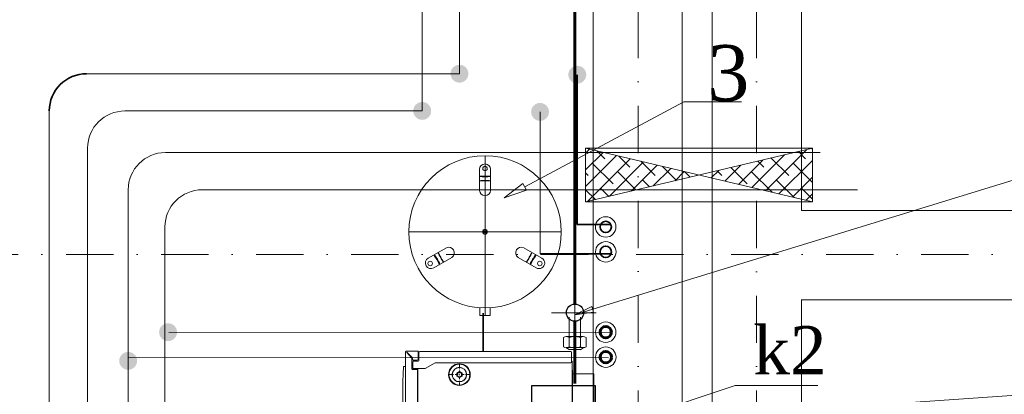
# Model space of a CAD drawing. Header units: centimetres. Extents: x -122 to 72759, y 3298 to 43172.
# Tile 176 of 243: x 30723 to 30987, y 17245 to 17346. Entities that reach past the tile are written whole.
import ezdxf
from ezdxf import colors
from ezdxf.entities.mleader import LeaderData, LeaderLine
from ezdxf.enums import TextEntityAlignment as Align
from ezdxf.lldxf.tags import DXFTag
from ezdxf.math import Vec2, Vec3

# ---------------------------------------------------------------- set-up
doc = ezdxf.new("R2010")
doc.units = ezdxf.units.CM
doc.header["$MEASUREMENT"] = 0
doc.linetypes.add('CONTINOUS', pattern=[0])
doc.linetypes.add('DASHDOT', pattern=[25.4, 12.7, -6.35, 0, -6.35])
doc.layers.get('0').update_dxf_attribs({"lineweight": 5})
for name, color, linetype, lineweight in [('0-OSIE', 7, 'DASHDOT', 5), ('07 wentylacja', 7, 'Continuous', 5), ('_ ściany konstrukcyjne', 7, 'Continuous', 5), ('IS_ct-p', 30, 'CIEPťO_TECH_POWROT1', 60), ('IS_ct-z', 30, 'CIEPťO_TECH_ZASIL1', 60), ('IS_gaz_instal', 40, 'GAS_LINE', 30), ('IS_INSTAL GAZ_Opis', 7, 'Continuous', 5), ('IS_K_skropliny', 94, 'IS_kwadrat_v100', 30), ('IS_KOT_urz_arm', 7, 'Continuous', 20), ('IS_otw_PRZEJSCI Ppoz', 1, 'Continuous', 9), ('IS_Powrót', 5, 'DASH', 35), ('IS_Text_Odbiornikow_Therm', 7, 'Continuous', 5), ('IS_Zasilanie', 1, 'SOLID', 35), ('OSIE', 7, 'DASHDOT', 5), ('S-gaz', 40, 'GAS_LINE', 30), ('S_GAZ-opis', 7, 'CONTINOUS', 18)]:
    doc.layers.add(name, color=color, linetype=linetype, lineweight=lineweight)
doc.layers.add('IS_Armatura_Therm', color=7, linetype='SOLID', lineweight=5, true_color=0x000000)
doc.layers.add('IS_Opisy_działek_Therm', color=7, linetype='SOLID', lineweight=5, true_color=0x000000)
doc.styles.add('Arial-sanit', font='arial.ttf')
doc.styles.add('CP_ATTR', font='ROMANS.SHX')
doc.styles.add('IS_KS_wewn_opis', font='ARIALN.TTF', dxfattribs={"width": 0.8, "height": 18})
doc.styles.add('MM_100', font='arial.ttf', dxfattribs={"height": 16})
doc.styles.get("Standard").update_dxf_attribs({"font": 'ARIAL.TTF'})
doc.linetypes.add('CIEPťO_TECH_POWROT1', pattern='A,30,-0.0001,["//",Standard,S=8,R=0,X=0,Y=-4],-0.0001,30,-30', length=90.0002)
doc.linetypes.add('CIEPťO_TECH_ZASIL1', pattern='A,80,-0.0001,["//",Standard,S=8,R=0,X=0,Y=-4],-0.0001', length=80.0002)
tags = doc.linetypes.add('DASH', pattern=[15, 10, -5]).pattern_tags.tags
tags[6:7] = [DXFTag(74, 4), DXFTag(75, 0), DXFTag(340, '0'), DXFTag(46, 0.0), DXFTag(50, 0.0), DXFTag(44, 0.0), DXFTag(45, 0.0)]
tags[4:5] = [DXFTag(74, 4), DXFTag(75, 0), DXFTag(340, '0'), DXFTag(46, 0.0), DXFTag(50, 0.0), DXFTag(44, 0.0), DXFTag(45, 0.0)]
doc.linetypes.add('GAS_LINE', pattern='A,0.5,-0.2,["GAS",Standard,S=0.1,R=0,X=-0.1,Y=-0.05],-0.25', length=0.95)
doc.linetypes.add('IS_kwadrat_v100', pattern='A,50,-5,[132,ltypeshp.shx,S=5,R=0,X=-5,Y=0],-5', length=60)
tags = doc.linetypes.add('SOLID', pattern=[10, 10, 0]).pattern_tags.tags
tags[6:7] = [DXFTag(74, 4), DXFTag(75, 0), DXFTag(340, '0'), DXFTag(46, 0.0), DXFTag(50, 0.0), DXFTag(44, 0.0), DXFTag(45, 0.0)]
tags[4:5] = [DXFTag(74, 4), DXFTag(75, 0), DXFTag(340, '0'), DXFTag(46, 0.0), DXFTag(50, 0.0), DXFTag(44, 0.0), DXFTag(45, 0.0)]

# ---------------------------------------------------------------- blocks, each defined once
blk = doc.blocks.new('G$C0E1153C4')
for p, q in [((1.11, 20.45), (1.11, -20.45)), ((-19.34, 0), (23.56, 0))]:
    blk.add_line(p, q)
at = {"extrusion": (0, 0, -1)}
for p, q in [((8.19, 15.26), (5.38, 10.38)), ((10.79, 13.76), (7.97, 8.88)), ((6.64, 12.57), (6.65, 12.58)), ((6.65, 12.59), (6.65, 12.58)), ((-15.64, 1.5), (-10.01, 1.5)), ((23.56, 1.35), (21.51, 1.35)), ((23.56, 1.35), (23.56, 0)), ((23.56, 0), (23.56, -1.35)), ((-15.64, -1.5), (-10.01, -1.5)), ((-12.56, -1.5), (-12.55, -1.5)), ((-12.54, -1.5), (-12.55, -1.5)), ((23.56, -1.35), (21.51, -1.35)), ((8.19, -15.26), (5.38, -10.38)), ((10.79, -13.76), (7.97, -8.88)), ((9.24, -11.07), (9.24, -11.08)), ((9.25, -11.09), (9.24, -11.08))]:
    blk.add_line(p, q, dxfattribs=at)
for centre, radius in [((1.11, 0), 20.45), ((1.11, 0), 20.45), ((9.61, 14.72), 0.6), ((-15.89, 0), 0.6), ((1.11, 0), 0.65), ((1.11, 0), 0.39), ((1.11, 0), 0.195), ((9.61, -14.72), 0.6)]:
    blk.add_circle(centre, radius)
for centre, radius, start, end in [((9.49, 14.51), 1.5, 330, 150), ((16.01, 25.8), 15.04, 234.2752, 245.7248), ((16.01, 25.8), 14.84, 234.1978, 245.8022), ((6.73, 9.73), 1.5, 154.4744, 325.5256), ((-15.64, 0), 1.5, 90, 270), ((-28.68, 0), 14.84, 354.1978, 5.8022), ((-28.68, 0), 15.04, 354.2752, 5.7248), ((-10.13, 0), 1.5, 274.4744, 85.5256), ((6.73, -9.73), 1.5, 34.4744, 205.5256), ((16.01, -25.8), 15.04, 114.2752, 125.7248), ((16.01, -25.8), 14.84, 114.1978, 125.8022), ((9.49, -14.51), 1.5, 210, 30)]:
    blk.add_arc(centre, radius, start, end)
for centre, major_axis, start_param, end_param in [((4.84, 6.45), (-12.85, 7.42), 1.469528, 1.672065), ((4.84, 6.45), (-13.02, 7.52), 1.47088, 1.570796), ((4.84, 6.45), (-13.02, 7.52), 1.570796, 1.670713), ((-6.33, 0), (0, -15.04), 1.570796, 1.670713), ((-6.33, 0), (0, -15.04), 1.47088, 1.570796), ((-6.33, 0), (0, -14.84), 1.469528, 1.672065), ((4.84, -6.45), (12.85, 7.42), 1.469528, 1.672065), ((4.84, -6.45), (13.02, 7.52), 1.570796, 1.670713), ((4.84, -6.45), (13.02, 7.52), 1.47088, 1.570796)]:
    blk.add_ellipse(centre, major_axis=major_axis, ratio=0.421187, start_param=start_param, end_param=end_param, dxfattribs=at)
at = {"linetype": 'ByBlock', "style": 'CP_ATTR', "flags": 9}
for tag in ['NAME', 'NUMBER', 'GROUP', 'ORDER-NO', 'PRODUCER', 'OTHER', 'TEXT_01', 'TEXT_02', 'TEXT_03', 'TEXT_04', 'TEXT_05', 'TEXT_06', 'TEXT_07', 'TEXT_08', 'TEXT_09', 'TEXT_10', 'TEXT_11', 'TEXT_12', 'TEXT_13', 'TEXT_14', 'TEXT_15', 'TEXT_16', 'TEXT_17', 'TEXT_18', 'TEXT_19', 'TEXT_20', 'TEXT_21', 'TEXT_22', 'TEXT_23', 'TEXT_24', 'TEXT_25', 'TEXT_26', 'TEXT_27', 'TEXT_28', 'TEXT_29', 'TEXT_30', 'TEXT_31', 'TEXT_32', 'TEXT_33', 'TEXT_34', 'TEXT_35', 'TEXT_36', 'TEXT_37', 'TEXT_38', 'TEXT_39', 'TEXT_40']:
    blk.add_attdef(tag, text='', height=0.00005, dxfattribs=at).set_placement((1.1, 0), align=Align.MIDDLE_LEFT)
blk = doc.blocks.new('G$C429A6C2F')
at = {"layer": '0-OSIE', "lineweight": 5}
for points in [[(446.76, 355.85), (446.76, -325.16)], [(478.59, 355.83), (478.59, -325.16)], [(-191.25, -92.14), (576.75, -92.14)]]:
    blk.add_lwpolyline(points, dxfattribs=at)
at = {"layer": '_ ściany konstrukcyjne', "lineweight": 5}
for points in [[(434.75, -12.04), (434.76, -325.16)], [(458.63, -12.04), (458.67, -325.16)], [(466.62, -12.08), (466.66, -295.97)], [(490.62, -22.07), (490.62, -80.29)], [(576.75, -80.28), (490.63, -80.29)], [(576.75, -295.94), (466.65, -295.94), (466.63, -94.22)], [(466.66, -295.97), (490.63, -295.97), (490.62, -104.28), (576.75, -104.26)], [(576.75, -283.93), (490.64, -283.94), (490.62, -104.21)]]:
    blk.add_lwpolyline(points, dxfattribs=at)
blk = doc.blocks.new('A$C6919465D')
at = {"layer": 'IS_gaz_instal', "lineweight": 13, "ltscale": 70}
for p, q in [((0.01, 2.49), (0.01, -2.74)), ((3.98, 1.29), (2.88, 1.29)), ((-2.69, 0), (4.88, 0)), ((0.54, 0.63), (2.78, 0.63)), ((2.78, 0.96), (2.78, -1.02)), ((3.98, 0.63), (2.88, 0.63)), ((4.3, 0.67), (4.08, 1.05)), ((4.08, 0.96), (4.08, -1.02)), ((4.31, -0.63), (4.31, 0.59)), ((0.53, -0.69), (2.78, -0.69)), ((4.08, -0.03), (2.78, -0.03)), ((3.98, -0.69), (2.88, -0.69)), ((4.3, -0.69), (4.08, -1.07)), ((3.98, -1.35), (2.88, -1.35))]:
    blk.add_line(p, q, dxfattribs=at)
at = {"layer": 'IS_gaz_instal', "ltscale": 70}
blk.add_circle((0, 0), 1, dxfattribs=at)
at = {"layer": 'IS_gaz_instal', "lineweight": 13, "ltscale": 70}
for centre, radius, start, end in [((3.37, 0.96), 0.584, 145.5614, 214.4386), ((3.5, 0.96), 0.584, 325.5615, 34.4385), ((4.96, -0.03), 2.18, 162.383, 197.617), ((1.9, -0.03), 2.18, 342.383, 17.617), ((4.34, 0.69), 0.04, 210, 270), ((3.37, -1.02), 0.584, 145.5615, 214.4385), ((3.5, -1.02), 0.584, 325.5615, 34.4385), ((4.34, -0.71), 0.04, 90, 150)]:
    blk.add_arc(centre, radius, start, end, dxfattribs=at)
blk = doc.blocks.new('G$C7F445B4D')
at = {"layer": 'IS_ct-p'}
blk.add_circle((0.08, 0.27, 0), 1.53, dxfattribs=at)
at = {"layer": 'IS_ct-z'}
blk.add_circle((-6.62, 0.26, 0), 1.53, dxfattribs=at)
at = {"layer": 'IS_Powrót', "linetype": 'ByBlock', "lineweight": 13}
blk.add_circle((0.08, 0.27, 0), 2.75, dxfattribs=at)
at = {"layer": 'IS_Zasilanie', "lineweight": 9}
blk.add_circle((-6.62, 0.26, 0), 2.75, dxfattribs=at)
blk = doc.blocks.new('*U2011')
h = blk.add_hatch()
h.set_pattern_fill('ANSI38', color=256, scale=0.01)
h.set_pattern_definition([(45, (0, 0), (-0.0224506, 0.0224506), []), (135, (0, 0), (-0.0673519, 0.0224506), [0.079375, -0.047625])])
h.paths.add_polyline_path([(0, 0.056), (0.6093, 0.2), (0.6093, 0.056), (0, 0.2)])
blk.add_lwpolyline([(0, 0.2), (0.6093, 0.2), (0.6093, 0.056), (0, 0.056)], close=True)
blk.add_lwpolyline([(0, 0.056), (0.6093, 0.2), (0.6093, 0.056), (0, 0.2), (0, 0.056)])
blk = doc.blocks.new('WGB 50 I rzut')
for p, q in [((15188.1, 9829.4), (15188.1, 10234.7)), ((15190.6, 10237.2), (15216.1, 10237.2)), ((15214.1, 10238.7), (15642.1, 10238.7)), ((15214.1, 10238.7), (15214.1, 10237.2)), ((15218.1, 9871.7), (15218.1, 10235.2)), ((15240.6, 10239.7), (15265.6, 10239.7)), ((15615.6, 10239.7), (15590.6, 10239.7)), ((15638.1, 9871.7), (15638.1, 10235.2)), ((15665.6, 10237.2), (15640.1, 10237.2)), ((15642.1, 10238.7), (15642.1, 10237.2)), ((15668.1, 9829.4), (15668.1, 10234.7)), ((15513.3, 10177.5), (15512.6, 10175.1)), ((15524.2, 10172), (15524.9, 10174.4)), ((15446, 10153.3), (15447.8, 10151.5)), ((15450.2, 10151.2), (15456.2, 10157.1)), ((15456.3, 10160), (15454.5, 10161.8)), ((15468.2, 10161.3), (15474.3, 10150.8)), ((15469.8, 10147.8), (15470.1, 10147.7)), ((15469.9, 10162.4), (15476, 10151.8)), ((15470.1, 10147.7), (15472.1, 10145.9)), ((15495.6, 10170.2), (15495.6, 10157.9)), ((15501.6, 10170.3), (15501.6, 10158.1)), ((15506, 10155), (15506.8, 10157.6)), ((15506.8, 10157.6), (15507.6, 10157.6)), ((15509.1, 10157.3), (15521.8, 10166.8)), ((15513.5, 10172.8), (15521.7, 10170.6)), ((15520.5, 10153.9), (15519.9, 10151.3)), ((15520.4, 10154.2), (15520.5, 10153.9)), ((15525.2, 10151.7), (15531.4, 10162.4)), ((15526.9, 10150.7), (15533.1, 10161.3)), ((15441.2, 10128.4), (15450.3, 10120.8)), ((15442.1, 10130.9), (15451.9, 10122.7)), ((15450.3, 10120.8), (15450.6, 10116.7)), ((15460.1, 10137.7), (15460.5, 10138.4)), ((15461.9, 10135.7), (15460.1, 10137.7)), ((15544.8, 10126.4), (15547.4, 10127)), ((15547.4, 10127), (15547.8, 10126.3)), ((15564, 10128.8), (15566.1, 10120.7)), ((15567.9, 10131.4), (15565.5, 10130.8)), ((15432.7, 10095.2), (15430.3, 10094.5)), ((15437.7, 10101.9), (15450, 10102.1)), ((15437.9, 10099.9), (15450.2, 10100.1)), ((15438.6, 10095.4), (15451.1, 10095.6)), ((15438.9, 10120.1), (15439.2, 10101.9)), ((15439.1, 10107.9), (15449.8, 10108.1)), ((15450.1, 10100.8), (15450.2, 10101)), ((15450.2, 10101), (15452.8, 10101.8)), ((15551, 10113.3), (15548.5, 10112.5)), ((15551.2, 10113.5), (15551, 10113.3)), ((15551.2, 10101.3), (15563.2, 10110.3)), ((15563.2, 10102.2), (15552.4, 10102.2)), ((15563.2, 10110.3), (15563.2, 10102.2)), ((15568.6, 10119.2), (15571, 10119.8)), ((15433.4, 10082.9), (15435.8, 10083.6)), ((15437.3, 10085.5), (15435.2, 10093.7)), ((15441.4, 10085.4), (15454.5, 10085.7)), ((15442.4, 10082.5), (15456.1, 10082.6)), ((15444.9, 10077.5), (15447.3, 10077.5)), ((15456.1, 10082.6), (15445.5, 10076.5)), ((15446.4, 10074.7), (15457, 10080.8)), ((15447.9, 10075.5), (15459.1, 10075.7)), ((15447.9, 10072.5), (15447.9, 10075.5)), ((15451.4, 10077.6), (15459, 10077.6)), ((15453.9, 10087.3), (15453.5, 10088)), ((15456.5, 10087.9), (15453.9, 10087.3)), ((15457.3, 10075.7), (15457.6, 10060.8)), ((15459.2, 10077.7), (15459.2, 10071.2)), ((15459.2, 10071.2), (15459.7, 10070.7)), ((15459.7, 10070.7), (15464.9, 10070.8)), ((15465.6, 10070.2), (15465.8, 10064.9)), ((15531.2, 10066.6), (15529.2, 10068.4)), ((15539.4, 10078.6), (15541.2, 10076.6)), ((15541.2, 10076.6), (15540.8, 10075.9)), ((15554.9, 10074.7), (15544.2, 10080.8)), ((15555.8, 10076.5), (15545.2, 10082.6)), ((15478, 10061.5), (15457.6, 10061.2)), ((15462, 10057.3), (15478.5, 10057.6)), ((15467.7, 10063.4), (15473.5, 10063.5)), ((15477.6, 10053.3), (15468.1, 10053.1)), ((15473.5, 10063.5), (15474, 10063.5)), ((15474.9, 10063.2), (15475, 10061.5)), ((15477.1, 10042.4), (15476.4, 10039.9)), ((15477.5, 10057.5), (15477.6, 10053.3)), ((15477.6, 10055), (15492.6, 10055.3)), ((15478.5, 10057.6), (15478.5, 10061.3)), ((15478.5, 10060.1), (15480.9, 10060.1)), ((15478.5, 10057.6), (15484.1, 10057.6)), ((15487.7, 10041.5), (15479.6, 10043.7)), ((15481, 10047.1), (15480.7, 10051.3)), ((15480.8, 10060.4), (15481.4, 10063.1)), ((15480.9, 10060.2), (15480.8, 10060.4)), ((15484.1, 10057.6), (15484, 10059)), ((15487.2, 10045.8), (15487.2, 10045.4)), ((15492.6, 10045.8), (15487.2, 10045.8)), ((15491.6, 10055.3), (15491.6, 10057)), ((15492.6, 10057), (15492.6, 10044.5)), ((15494.5, 10056.8), (15493.6, 10056.8)), ((15495.3, 10059.3), (15494.5, 10056.8)), ((15508.6, 10057), (15508.6, 10044.5)), ((15511.5, 10052.7), (15511.5, 10044.9)), ((15532.6, 10052.7), (15511.5, 10052.7)), ((15521.7, 10052.7), (15521.7, 10047.5)), ((15531.4, 10066.5), (15531.2, 10066.6)), ((15545, 10054.3), (15546.8, 10052.5)), ((15551.1, 10063.1), (15545.1, 10057.2)), ((15555.3, 10061), (15553.5, 10062.8)), ((15488, 10036.8), (15488.7, 10039.2)), ((15246.1, 9943), (15242.1, 9936)), ((15246.1, 9929), (15242.1, 9936)), ((15246.1, 9943), (15254.2, 9943)), ((15254.2, 9943), (15258.2, 9936)), ((15258.2, 9936), (15254.2, 9929)), ((15254.2, 9929), (15246.1, 9929)), ((15218.4, 9870.7), (15233.9, 9843.9)), ((15637.9, 9870.7), (15622.4, 9843.9)), ((15234.1, 9842.9), (15234.1, 9813.2)), ((15622.1, 9842.9), (15622.1, 9813.2)), ((15622.1, 9842.9), (15622.1, 9813.2)), ((15187.4, 9823.4), (15187.4, 9824.3)), ((15187.4, 9794.6), (15187.4, 9823.4)), ((15189.4, 9826.3), (15202.6, 9826.3)), ((15190.1, 9827.4), (15211.6, 9827.4)), ((15213.6, 9813.2), (15213.6, 9825.4)), ((15232.1, 9811.2), (15215.6, 9811.2)), ((15234.1, 9824.6), (15622.1, 9824.6)), ((15624.1, 9811.2), (15640.6, 9811.2)), ((15642.6, 9813.2), (15642.6, 9825.4)), ((15666.1, 9827.4), (15644.6, 9827.4)), ((15666.8, 9826.3), (15653.7, 9826.3)), ((15668.8, 9823.4), (15668.8, 9824.3)), ((15668.8, 9794.6), (15668.8, 9823.4)), ((15187.4, 9793.1), (15187.4, 9794.6)), ((15188.2, 9792.4), (15187.4, 9793.1)), ((15188.9, 9791.7), (15188.2, 9792.4)), ((15189.6, 9791.7), (15188.9, 9791.7)), ((15667.4, 9791.7), (15189.6, 9791.7)), ((15666.7, 9791.7), (15667.4, 9791.7)), ((15667.4, 9791.7), (15668.1, 9792.4)), ((15668.1, 9792.4), (15668.8, 9793.1)), ((15668.8, 9793.1), (15668.8, 9794.6))]:
    blk.add_line(p, q)
for points in [[(15189.6, 9826.3), (15189.6, 9824.9), (15208.4, 9824.9), (15209.1, 9824.9), (15210.5, 9824.2), (15211.3, 9822.7), (15211.3, 9822), (15211.3, 9813.3), (15211.3, 9811.9), (15210.5, 9811.2), (15209.1, 9810.4), (15208.4, 9810.4), (15206.9, 9810.4), (15205.5, 9810.4), (15204.8, 9809.7), (15189.6, 9794.6)], [(15189.6, 9794.6), (15191, 9795.3), (15205.5, 9807.6), (15206.2, 9808.3), (15206.9, 9808.3), (15235.1, 9808.3), (15235.8, 9808.3), (15235.8, 9809), (15236.5, 9809), (15236.5, 9809.7), (15236.5, 9823.4)], [(15202.6, 9824.9), (15202.6, 9826.3)], [(15666.7, 9794.6), (15665.2, 9795.3), (15650.8, 9807.6), (15650.1, 9808.3), (15649.3, 9808.3), (15621.2, 9808.3), (15620.5, 9808.3), (15620.5, 9809), (15619.8, 9809), (15619.8, 9809.7), (15619.8, 9823.4), (15618.3, 9823.4), (15238, 9823.4), (15237.2, 9823.4), (15236.5, 9823.4), (15236.5, 9823.4)], [(15666.7, 9826.3), (15666.7, 9824.9), (15647.9, 9824.9), (15647.2, 9824.9), (15645.7, 9824.2), (15645, 9822.7), (15645, 9822), (15645, 9813.3), (15645, 9811.9), (15645.7, 9811.2), (15647.2, 9810.4), (15647.9, 9810.4), (15649.3, 9810.4), (15650.8, 9810.4), (15651.5, 9809.7), (15666.7, 9794.6)], [(15653.7, 9824.9), (15653.7, 9826.3)], [(15228.6, 9791.7), (15228.6, 9786.6)], [(15228.6, 9786.6), (15228.6, 9786.6), (15228.6, 9786.6), (15228.6, 9785.9), (15229.3, 9785.9), (15230, 9785.9), (15247.3, 9785.2)], [(15273.3, 9784.5), (15272.6, 9784.5), (15245.2, 9785.2)], [(15582.2, 9784.5), (15576.5, 9784.5), (15574.3, 9783.7), (15570, 9783.7), (15530.3, 9783.7), (15514.4, 9783.7), (15334.7, 9783.7), (15287, 9783.7), (15282.7, 9783.7), (15279.1, 9783.7), (15273.3, 9784.5)], [(15582.2, 9784.5), (15595.2, 9784.5)], [(15595.2, 9784.5), (15609.7, 9785.2), (15627, 9785.9), (15627.7, 9785.9), (15627.7, 9785.9), (15628.4, 9786.6), (15628.4, 9786.6), (15628.4, 9787.4)], [(15628.4, 9787.4), (15628.4, 9791.7)]]:
    blk.add_lwpolyline(points)
for centre, radius in [((15500.6, 10107.2), 87.6), ((15500.6, 10107.2), 75), ((15500.6, 10107.2), 66.3), ((15500.6, 10107.2), 63.3), ((15500.6, 10107.2), 50.9), ((15500.6, 10107.2), 50.5), ((15500.6, 10107.2), 48.8), ((15500.6, 10107.2), 43.3), ((15500.6, 10107.2), 39.8), ((15500.6, 10107.2), 32.5), ((15500.6, 10107.2), 32), ((15250.1, 9936), 29), ((15250.1, 9936), 28)]:
    blk.add_circle(centre, radius)
for centre, radius, start, end in [((15190.6, 10234.7), 2.5, 90, 180), ((15216.1, 10235.2), 2, 0, 90), ((15240.6, 10236.2), 3.5, 90, 135), ((15240.6, 10236.2), 3.5, 90, 135), ((15265.6, 10236.2), 3.5, 45, 90), ((15265.6, 10236.2), 3.5, 45, 90), ((15590.6, 10236.2), 3.5, 90, 135), ((15590.6, 10236.2), 3.5, 90, 135), ((15615.6, 10236.2), 3.5, 45, 90), ((15615.6, 10236.2), 3.5, 45, 90), ((15640.1, 10235.2), 2, 90, 180), ((15665.6, 10234.7), 2.5, 0, 90), ((15665.6, 10234.7), 2.5, 0, 90), ((15500.6, 10107.2), 71.5, 79.82, 130.18), ((15500.6, 10107.2), 71, 79.8545, 130.1455), ((15514.5, 10174.6), 2, 165, 239.9084), ((15500.6, 10107.2), 71, 19.8545, 70.1455), ((15500.6, 10107.2), 71.5, 19.82, 70.18), ((15500.6, 10107.2), 71.5, 139.82, 190.18), ((15500.6, 10107.2), 71, 139.8545, 190.1455), ((15449.2, 10152.9), 2, 225, 299.9084), ((15454.6, 10158.7), 2.23, 314.5424, 4.4293), ((15455.1, 10158.7), 1.73, 4.4293, 47.9665), ((15500.6, 10107.2), 48.1, 66.4096, 83.5904), ((15500.6, 10107.2), 48.4, 66.4685, 83.5315), ((15522.2, 10172.8), 2.23, 254.5424, 304.4293), ((15522.5, 10172.3), 1.73, 304.4293, 347.9665), ((15500.6, 10107.2), 48.4, 126.4685, 143.5315), ((15500.6, 10107.2), 48.1, 126.4096, 143.5904), ((15500.6, 10107.2), 48.1, 6.4096, 23.5904), ((15500.6, 10107.2), 48.4, 6.4685, 23.5315), ((15566, 10128.8), 2, 105, 179.9084), ((15568.2, 10121.2), 2.23, 194.5424, 244.4293), ((15433.2, 10093.5), 1.73, 64.4293, 107.9665), ((15433, 10093.1), 2.23, 14.5424, 64.4293), ((15500.6, 10107.2), 48.4, 186.4685, 203.5315), ((15500.6, 10107.2), 48.1, 186.4096, 203.5904), ((15500.6, 10107.2), 71, 319.8545, 10.1455), ((15500.6, 10107.2), 71.5, 319.82, 10.18), ((15568, 10120.8), 1.73, 244.4293, 287.9665), ((15500.6, 10107.2), 71.5, 199.82, 250.1801), ((15500.6, 10107.2), 71, 199.8545, 250.1455), ((15435.3, 10085.5), 2, 285, 359.9084), ((15500.6, 10107.2), 48.1, 306.4096, 323.5904), ((15500.6, 10107.2), 48.4, 306.4685, 323.5315), ((15467.3, 10064.9), 1.59, 181.3557, 281.2304), ((15478.7, 10042), 1.73, 124.4293, 167.9665), ((15477.5, 10049.7), 3.54, 27.046, 88.1432), ((15479, 10041.6), 2.23, 74.5424, 124.4293), ((15500.6, 10107.2), 48.4, 246.4685, 263.5315), ((15500.6, 10107.2), 48.1, 246.4096, 263.5904), ((15486.7, 10039.8), 2, 345, 59.9084), ((15500.6, 10107.2), 71.5, 259.82, 310.18), ((15500.6, 10107.2), 71, 259.8545, 310.1455), ((15546.6, 10055.7), 2.23, 134.5424, 184.4293), ((15546.1, 10055.6), 1.73, 184.4293, 227.9665), ((15552.1, 10061.4), 2, 45, 119.9084), ((15250.1, 9936), 28, 201.7294, 0), ((15250.1, 9936), 29, 206.2485, 0), ((15250.1, 9936), 19.5, 98.9994, 261.0006), ((15250.1, 9936), 19.5, 98.9994, 261.0006), ((15250.1, 9936), 19, 90, 270), ((15250.1, 9936), 7, 100.5608, 259.4392), ((15250.1, 9936), 7, 100.6872, 259.3128), ((15250.1, 9936), 6, 90, 270), ((15250.1, 9936), 19.5, 90, 98.9994), ((15250.1, 9936), 19.5, 90, 98.9994), ((15250.1, 9936), 7, 90, 100.6872), ((15250.1, 9936), 7, 90, 100.5608), ((15250.1, 9936), 19.5, 81.0006, 90), ((15250.1, 9936), 19.5, 81.0006, 90), ((15250.1, 9936), 19, 270, 90), ((15250.1, 9936), 7, 79.4392, 90), ((15250.1, 9936), 7, 79.3128, 90), ((15250.1, 9936), 6, 270, 90), ((15250.1, 9936), 7, 280.5608, 79.4392), ((15250.1, 9936), 7, 280.6872, 79.3128), ((15250.1, 9936), 19.5, 278.9994, 81.0006), ((15250.1, 9936), 19.5, 278.9994, 81.0006), ((15250.1, 9936), 19.5, 278.9994, 81.0006), ((15250.1, 9936), 19.5, 261.0006, 270), ((15250.1, 9936), 19.5, 261.0006, 270), ((15250.1, 9936), 7, 259.3128, 270), ((15250.1, 9936), 7, 259.4392, 270), ((15250.1, 9936), 7, 270, 280.5608), ((15250.1, 9936), 7, 270, 280.6872), ((15250.1, 9936), 19.5, 270, 278.9994), ((15250.1, 9936), 19.5, 270, 278.9994), ((15250.1, 9936), 19.5, 270, 278.9994), ((15220.1, 9871.7), 2, 180, 210), ((15636.1, 9871.7), 2, 330, 360), ((15232.1, 9842.9), 2, 0, 30), ((15624.1, 9842.9), 2, 150, 180), ((15624.1, 9842.9), 2, 150, 180), ((15189.4, 9824.3), 2, 90, 180), ((15190.1, 9829.4), 2, 180, 270), ((15211.6, 9825.4), 2, 0, 90), ((15215.6, 9813.2), 2, 180, 270), ((15232.1, 9813.2), 2, 270, 0), ((15624.1, 9813.2), 2, 180, 270), ((15640.6, 9813.2), 2, 270, 0), ((15644.6, 9825.4), 2, 90, 180), ((15666.1, 9829.4), 2, 270, 0), ((15666.8, 9824.3), 2, 0, 90)]:
    blk.add_arc(centre, radius, start, end)
at = {"layer": 'OSIE', "ltscale": 0.6}
for p, q in [((15500.6, 10181.2), (15500.6, 10033.2)), ((15580.7, 10107.2), (15413, 10107.2)), ((15250.1, 9965), (15250.1, 9907)), ((15279.1, 9936), (15221.1, 9936))]:
    blk.add_line(p, q, dxfattribs=at)
blk = doc.blocks.new('_None')
blk = doc.blocks.new('_Closed')
at = {"color": 0, "linetype": 'ByBlock', "lineweight": -2}
for p, q in [((-1, 0.167), (0, 0)), ((-1, 0.167), (-1, -0.167)), ((0, 0), (-1, -0.167)), ((0, 0), (-1, 0))]:
    blk.add_line(p, q, dxfattribs=at)
blk = doc.blocks.new('_ClosedBlank')
at = {"color": 0, "linetype": 'ByBlock', "lineweight": -2}
for p, q in [((-1, 0.167), (0, 0)), ((-1, 0.167), (-1, -0.167)), ((0, 0), (-1, -0.167))]:
    blk.add_line(p, q, dxfattribs=at)

msp = doc.modelspace()

# ---------------------------------------------------------------- block references
at = {"layer": 'IS_Armatura_Therm', "rotation": 270}
msp.add_blockref('G$C0E1153C4', (30847.56637, 17289.86147, -0.99), dxfattribs=at)

# ---------------------------------------------------------------- next in the draw order: block references
msp.add_blockref('G$C429A6C2F', (30441.8686, 17374.75216))

# ---------------------------------------------------------------- next in the draw order: hatches: boundary and pattern name
at = {"layer": 'IS_ct-p', "lineweight": 9}
h = msp.add_hatch(color=256, dxfattribs=at)
edge = h.paths.add_edge_path()
edge.add_arc((30751.80012, 17254.0693), 2.4, 0, 360)
at = {"layer": 'IS_ct-z', "lineweight": 9}
h = msp.add_hatch(color=256, dxfattribs=at)
edge = h.paths.add_edge_path()
edge.add_arc((30762.50323, 17261.7793), 2.4, 0, 360)
at = {"layer": 'IS_Opisy_działek_Therm'}
h = msp.add_hatch(color=15, dxfattribs=at)
edge = h.paths.add_edge_path()
edge.add_arc((30872.33439, 17330.98153), 2.4, 0, 360)
at = {"layer": 'IS_Powrót', "lineweight": 9}
h = msp.add_hatch(color=15, dxfattribs=at)
edge = h.paths.add_edge_path()
edge.add_arc((30840.71186, 17331.24437), 2.4, 0, 360)
at = {"layer": 'IS_Zasilanie', "lineweight": 9}
h = msp.add_hatch(color=15, dxfattribs=at)
edge = h.paths.add_edge_path()
edge.add_arc((30830.71186, 17321.24437), 2.4, 0, 360)
h = msp.add_hatch(color=15, dxfattribs=at)
edge = h.paths.add_edge_path()
edge.add_arc((30862.33439, 17320.98153), 2.4, 0, 360)

# ---------------------------------------------------------------- next in the draw order: linework, layer by layer
msp.add_lwpolyline([(30871.02143, 17250.60933), (30876.8109, 17250.60933), (30876.8109, 17236.3662), (30871.02143, 17236.3662)], close=True)
at = {"layer": 'IS_ct-p', "lineweight": 9}
for p, q in [((30761.80012, 17310.0512), (30937.51524, 17310.0512)), ((30751.80012, 17145.86399), (30751.80012, 17300.0512)), ((30880.72333, 17254.88748), (30751.80012, 17255.09853))]:
    msp.add_line(p, q, dxfattribs=at)
msp.add_arc((30761.80012, 17300.0512), 10, 90, 180, dxfattribs=at)
at = {"layer": 'IS_ct-z', "lineweight": 9}
for p, q in [((30771.66289, 17300.0512), (30947.51524, 17300.0512)), ((30761.66289, 17154.73605), (30761.66289, 17290.0512)), ((30881.09054, 17261.7793), (30762.70643, 17261.73067))]:
    msp.add_line(p, q, dxfattribs=at)
msp.add_arc((30771.66289, 17290.0512), 10, 90, 180, dxfattribs=at)
at = {"layer": 'IS_K_skropliny'}
msp.add_lwpolyline([(30860.12491, 17247.41606), (30877.14821, 17247.41606), (30877.14821, 17215.48065), (30860.12491, 17215.48065)], close=True, dxfattribs=at)
at = {"layer": 'IS_Powrót', "lineweight": 9}
msp.add_line((30840.71186, 17352.55051), (30840.71186, 17331.24437), dxfattribs=at)
at = {"layer": 'IS_Powrót', "color": 15, "lineweight": 9}
for p, q in [((30740.61819, 17331.24437), (30791.11524, 17331.24437)), ((30791.11524, 17331.24437), (30840.71186, 17331.24437)), ((30730.61819, 17145.86329), (30730.61819, 17321.24437))]:
    msp.add_line(p, q, dxfattribs=at)
at = {"layer": 'IS_Powrót', "color": 15}
for p, q in [((30872.33439, 17290.70819), (30872.33439, 17330.98153)), ((30881.34451, 17290.70819), (30872.33439, 17290.70819))]:
    msp.add_line(p, q, dxfattribs=at)
at = {"layer": 'IS_Powrót'}
msp.add_lwpolyline([(30847.07117, 17266.8581), (30847.07117, 17256.57917)], dxfattribs=at)
at = {"layer": 'IS_Powrót', "linetype": 'ByBlock', "lineweight": 13}
msp.add_circle((30879.95711, 17290.06798, 0), 2.75225, dxfattribs=at)
at = {"layer": 'IS_Powrót', "color": 15}
msp.add_circle((30879.95711, 17290.06798, 0), 1.5275, dxfattribs=at)
msp.add_arc((30740.61819, 17321.24437), 10, 90, 180, dxfattribs=at)
at = {"layer": 'IS_Zasilanie', "lineweight": 9}
msp.add_line((30830.71186, 17352.549), (30830.71186, 17321.24437), dxfattribs=at)
at = {"layer": 'IS_Zasilanie', "color": 15, "lineweight": 9}
for p, q in [((30750.91544, 17321.24437), (30830.71186, 17321.24437)), ((30862.33439, 17282.8793), (30862.33439, 17320.98153)), ((30740.91544, 17145.33741), (30740.91544, 17311.24437))]:
    msp.add_line(p, q, dxfattribs=at)
at = {"layer": 'IS_Zasilanie', "color": 15}
msp.add_line((30881.37124, 17282.8793), (30862.33439, 17282.8793), dxfattribs=at)
at = {"layer": 'IS_Zasilanie', "lineweight": 9}
msp.add_circle((30879.96752, 17283.36996, 0), 2.75225, dxfattribs=at)
at = {"layer": 'IS_Zasilanie', "color": 15}
msp.add_circle((30879.96752, 17283.36996, 0), 1.5275, dxfattribs=at)
at = {"layer": 'IS_Zasilanie', "color": 15, "lineweight": 9}
msp.add_arc((30750.91544, 17311.24437), 10, 90, 180, dxfattribs=at)
at = {"layer": 'S-gaz', "lineweight": 60, "ltscale": 3000}
for points in [[(30588.92161, 17417.35553), (30588.92161, 17354.08063), (30871.69721, 17354.08063), (30871.69721, 17269.33167)], [(30871.69721, 17264.72367), (30871.69721, 17247.96689)]]:
    msp.add_lwpolyline(points, dxfattribs=at)

# ---------------------------------------------------------------- next in the draw order: block references
at = {"rotation": 90}
msp.add_blockref('G$C7F445B4D', (30880.22921, 17261.69254), dxfattribs=at)
at = {"layer": 'IS_gaz_instal', "xscale": 2.303999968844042, "yscale": 2.303999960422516, "zscale": 2.304, "rotation": 270.0423508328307}
msp.add_blockref('A$C6919465D', (30871.69721, 17267.02767), dxfattribs=at)
at = {"layer": 'IS_KOT_urz_arm', "xscale": 0.1, "yscale": 0.1, "zscale": 0.1, "rotation": 270}
msp.add_blockref('WGB 50 I rzut', (29847.09692, 18775.39289, -0.99), dxfattribs=at)
at = {"layer": 'IS_otw_PRZEJSCI Ppoz', "lineweight": -3, "xscale": 100, "yscale": 100, "zscale": 100, "rotation": 180.0000000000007}
msp.add_blockref('*U2011', (30935.4702, 17316.80759), dxfattribs=at)

# ---------------------------------------------------------------- next in the draw order: leaders
at = {"layer": '07 wentylacja', "lineweight": 5}
ml = msp.add_multileader_mtext('Standard', dxfattribs=at)
ml.set_content('{\\fArial Narrow|b0|i0|c238|p34;Kanał wywiewny  awaryjny\\fCalibri Light|b0|i0|c238|p34;\\P\\fArial Narrow|b0|i0|c238|p34;w dzwiach kratka 250 cm²\\fCalibri Light|b0|i0|c238|p34;\\P\\fArial Narrow|b0|i0|c238|p34;zakończony przy posadzce}', color=256, style='MM_100')
ml.set_leader_properties()
ml.build(insert=Vec2(0, 0))
ml.multileader.update_dxf_attribs({"text_left_attachment_type": 2, "text_right_attachment_type": 2, "dogleg_length": 3, "arrow_head_size": 12})
ctx = ml.context
ctx.base_point, ctx.char_height, ctx.arrow_head_size, ctx.landing_gap_size, ctx.plane_origin = Vec3(31050.42161, 17395.58841), 14, 12, 1, Vec3(31568.35908, 18086.00768)
ctx.left_attachment, ctx.right_attachment = 2, 2
notes = []
notes.append((ctx, [(0, (1, 1, 0), (31047.42161, 17395.58841), (1, 0), 3, [(0, [(30774.80773, 17381.29895)], 0, [])])]))
ctx.mtext.insert, ctx.mtext.defined_height, ctx.mtext.flow_direction = Vec3(31051.42161, 17428.04657), 36, 5
at = {"layer": 'IS_INSTAL GAZ_Opis'}
ml = msp.add_multileader_mtext('Standard', dxfattribs=at)
ml.set_content('{\\fArial Narrow|b0|i0|c238|p34;trójnik pomiarowy \\Pkurek sferyczny %%C25\\Pfiltr do gazu %%c25}', color=256, style='Arial-sanit')
ml.set_leader_properties(color=256, linetype='ByLayer', lineweight=-1)
ml.set_arrow_properties(name='CLOSED')
ml.build(insert=Vec2(0, 0))
ml.multileader.update_dxf_attribs({"text_left_attachment_type": 6, "text_right_attachment_type": 6, "arrow_head_size": 5})
ctx = ml.context
ctx.base_point, ctx.char_height, ctx.arrow_head_size, ctx.plane_origin = Vec3(31061.5003, 17322.41077), 14, 5, Vec3(30958.33878, 17165.12199)
ctx.left_attachment, ctx.right_attachment = 6, 6
notes.append((ctx, [(0, (1, 1, 0), (31053.5003, 17322.41077), (1, 0), 8, [(0, [(30871.69763, 17266.45264)], 0, [])])]))
ctx.mtext.insert, ctx.mtext.rotation, ctx.mtext.width, ctx.mtext.flow_direction = Vec3(31063.5003, 17340.60313), 1.570796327, 228.2868979, 5
ml = msp.add_multileader_mtext('Standard', dxfattribs=at)
ml.set_content('{\\fArial Narrow|b0|i0|c238|p34;kocioł kondensacyjny \\Po mocy 12,0-50kW \\Ppobór gazu 1,5-5,5 kg/h }', color=256, style='Arial-sanit')
ml.set_leader_properties(color=256, linetype='ByLayer', lineweight=-1)
ml.set_arrow_properties(name='CLOSED')
ml.build(insert=Vec2(0, 0))
ml.multileader.update_dxf_attribs({"text_left_attachment_type": 6, "text_right_attachment_type": 6, "arrow_head_size": 5})
ctx = ml.context
ctx.base_point, ctx.char_height, ctx.arrow_head_size, ctx.plane_origin = Vec3(31058.52712, 17249.07237), 15, 5, Vec3(30944.25393, 17147.99052)
ctx.left_attachment, ctx.right_attachment = 6, 6
notes.append((ctx, [(0, (1, 1, 0), (31050.52712, 17249.07237), (1, 0), 8, [(0, [(30843.72005, 17234.7403)], 0, [])])]))
ctx.mtext.insert, ctx.mtext.width, ctx.mtext.flow_direction = Vec3(31060.52712, 17268.48233), 282.6946517, 5
at = {"layer": 'IS_Text_Odbiornikow_Therm', "lineweight": 5}
ml = msp.add_multileader_mtext('Standard', dxfattribs=at)
ml.set_content('{\\W1;\\fTimes New Roman|b0|i0|c0|p0;3}', color=256, style='IS_KS_wewn_opis')
ml.set_leader_properties(color=256, linetype='ByLayer', lineweight=-1)
ml.set_arrow_properties(name='CLOSEDBLANK')
ml.build(insert=Vec2(0, 0))
ml.multileader.update_dxf_attribs({"text_left_attachment_type": 6, "text_right_attachment_type": 6, "dogleg_length": 5.01811, "arrow_head_size": 6.27263})
ctx = ml.context
ctx.base_point, ctx.char_height, ctx.arrow_head_size, ctx.landing_gap_size, ctx.plane_origin = Vec3(30905.94135, 17323.6909), 15, 6.27263, 1.25453, Vec3(30732.63741, 17215.31048)
ctx.left_attachment, ctx.right_attachment = 6, 6
notes.append((ctx, [(1, (1, 1, 0), (30900.92324, 17323.6909), (1, 0), 5.01811, [(0, [(30852.70171, 17297.88919)], 0, [])])]))
ctx.mtext.insert, ctx.mtext.flow_direction = Vec3(30907.19587, 17338.95046), 5
ml = msp.add_multileader_mtext('Standard', dxfattribs=at)
ml.set_content('{\\W1;\\fTimes New Roman|b0|i0|c0|p0;k2}', color=256, style='IS_KS_wewn_opis')
ml.set_leader_properties(color=256, linetype='ByLayer', lineweight=-1)
ml.set_arrow_properties(name='CLOSEDBLANK')
ml.build(insert=Vec2(0, 0))
ml.multileader.update_dxf_attribs({"text_left_attachment_type": 6, "text_right_attachment_type": 6, "dogleg_length": 5.01811, "arrow_head_size": 6.27263})
ctx = ml.context
ctx.base_point, ctx.char_height, ctx.arrow_head_size, ctx.landing_gap_size, ctx.plane_origin = Vec3(30919.72821, 17247.41606), 13, 6.27263, 1.25453, Vec3(30781.57027, 17127.00026)
ctx.left_attachment, ctx.right_attachment, ctx.text_align_type = 6, 6, 2
notes.append((ctx, [(1, (1, 1, 0), (30914.7101, 17247.41606), (1, 0), 5.01811, [(0, [(30855.97798, 17227.95475)], 0, [])])]))
ctx.mtext.insert, ctx.mtext.alignment, ctx.mtext.flow_direction = Vec3(30939.2221, 17263.40971), 3, 5
at = {"layer": 'S_GAZ-opis'}
ml = msp.add_multileader_mtext('Standard', dxfattribs=at)
ml.set_content('{\\fArial Narrow|b0|i1|c238|p34;\\H0.777778x;Szafka gazowa LPG z reduktorem II%%D\\fArial|b0|i1|c238|p34;\\P\\fArial Narrow|b0|i1|c238|p34; i zaworem głównym dn25mm\\fArial|b0|i1|c238|p34;\\P\\fArial Narrow|b0|i1|c238|p34;Dół szafki min. 0,5 m n.p.t.\\fArial|b0|i1|c238|p34;\\P\\fArial Narrow|b0|i1|c238|p34;Wymiary szafki metalowej: 400x400x200\\fCentury Gothic|b0|i1|c238|p34;\\H1.285714x;.}', color=256, style='Arial-sanit')
ml.set_leader_properties()
ml.set_arrow_properties(name='NONE')
ml.build(insert=Vec2(0, 0))
ml.multileader.update_dxf_attribs({"text_left_attachment_type": 5, "text_right_attachment_type": 5, "text_top_attachment_type": 10, "dogleg_length": 0.08, "arrow_head_size": 1080, "scale": 0.09})
ctx = ml.context
ctx.base_point, ctx.scale, ctx.char_height, ctx.arrow_head_size, ctx.landing_gap_size, ctx.plane_origin = Vec3(30942.4602, 17466.8284), 0.09, 18, 1080, 18, Vec3(32463.54614, 17274.37042)
ctx.left_attachment, ctx.right_attachment, ctx.bottom_attachment = 5, 5, 10
notes.append((ctx, [(1, (1, 1, 0), (30942.453, 17466.8284), (1, 0), 0.0072, [(0, [(30622.49734, 17417.17344)], 0, [])])]))
ctx.mtext.insert, ctx.mtext.flow_direction = Vec3(30960.4602, 17563.47917), 5
for ctx, leaders in notes:
    for number, flags, end, landing, length, lines in leaders:
        leader = LeaderData()
        leader.index, (leader.has_last_leader_line, leader.has_dogleg_vector, leader.attachment_direction) = number, flags
        leader.last_leader_point, leader.dogleg_vector, leader.dogleg_length = Vec3(end), Vec3(landing), length
        for number, points, colour, breaks in lines:
            line = LeaderLine()
            line.index, line.vertices, line.color, line.breaks = number, Vec3.list(points), colors.encode_raw_color(colour), breaks
            leader.lines.append(line)
        ctx.leaders.append(leader)

doc.saveas('drawing.dxf')
